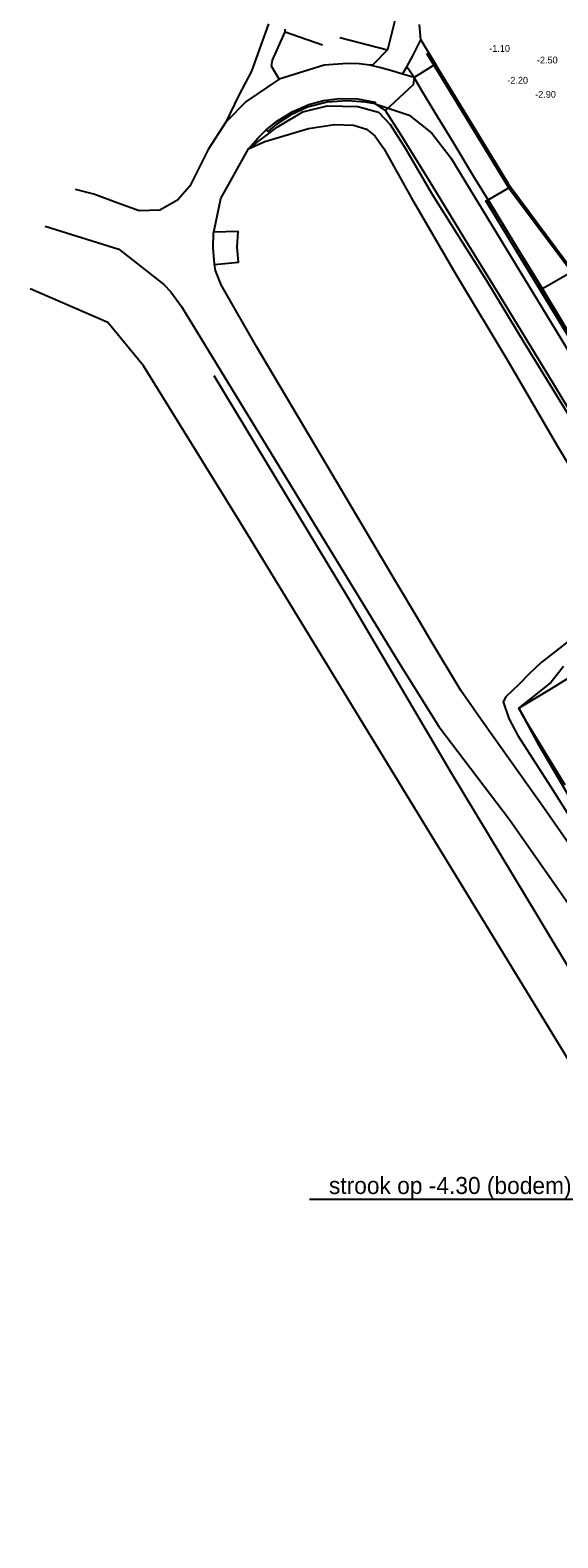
# Model space of a CAD drawing. Header units: metres. Extents: x 66063 to 66441, y 402276 to 402803.
# Tile 2 of 6: x 66074 to 66152, y 402461 to 402683. Entities that reach past the tile are written whole.
import ezdxf
from ezdxf import colors
from ezdxf.entities.mleader import LeaderData, LeaderLine
from ezdxf.math import Vec2, Vec3

# ---------------------------------------------------------------- set-up
doc = ezdxf.new("R2010")
doc.units = ezdxf.units.M
doc.header["$LTSCALE"] = 0.001
doc.header["$MEASUREMENT"] = 0
doc.layers.get('0').update_dxf_attribs({"linetype": 'CONTINUOUS'})
for name, color, linetype in [('607', 7, 'CONTINUOUS'), ('759', 7, 'CONTINUOUS'), ('besthoogte', 253, 'CONTINUOUS'), ('BETONBAND', 1, 'CONTINUOUS'), ('BREEKLIJN', 255, 'CONTINUOUS'), ('HEK_NVV', 255, 'CONTINUOUS'), ('HOOGTELIJN', 154, 'CONTINUOUS'), ('KANT_OPEN_VERHARDING', 1, 'CONTINUOUS'), ('KANT_VERHARDING', 1, 'CONTINUOUS'), ('KRUINLIJN', 1, 'CONTINUOUS'), ('TEENLIJN', 1, 'CONTINUOUS'), ('TUSSENBERM', 1, 'CONTINUOUS')]:
    doc.layers.add(name, color=color, linetype=linetype)
doc.styles.add('haven-dieptecijfers$0$StagCAD', font='StagCAD.ttf')

msp = doc.modelspace()

# ---------------------------------------------------------------- linework, layer by layer
at = {"layer": '607'}
for points in [[(66284.61, 402422.54, 3.78), (66271.71, 402443.67, 3.78), (66259.25, 402464.1, 3.79), (66246.4, 402485.16, 3.79), (66234.2, 402505.12, 3.77), (66224.05, 402521.81, 3.77), (66210.82, 402543.51, 3.77), (66197.82, 402564.86, 3.77), (66183.66, 402588.09, 3.77), (66170.95, 402608.94, 3.78), (66157.68, 402630.7, 3.8), (66145.7, 402650.35, 3.81), (66141.37, 402657.42, 3.81), (66141.64, 402657.61, 3.81)], [(66141.64, 402657.61, 3.81), (66145.93, 402650.57, 3.81), (66157.94, 402630.88, 3.79), (66171.24, 402609.07, 3.78), (66184.11, 402587.94, 3.77), (66184.76, 402586.85, 3.77), (66198.14, 402564.92, 3.78), (66211.1, 402543.64, 3.76), (66223.66, 402523.06, 3.77), (66224.33, 402521.97, 3.77), (66234.49, 402505.25, 3.77), (66246.7, 402485.26, 3.78), (66256.84, 402468.63, 3.79), (66257.51, 402467.56, 3.78), (66259.51, 402464.24, 3.79), (66271.98, 402443.84, 3.79)]]:
    msp.add_polyline3d(points, dxfattribs=at)
at = {"layer": '759'}
msp.add_polyline3d([(66125.05, 402671.76, 3.78), (66123.64, 402671.97, 3.92), (66120.96, 402672.2, 4.1), (66118.02, 402671.97, 4.32), (66115.13, 402671.26, 4.56), (66112.63, 402670.09, 4.77), (66110.49, 402668.69, 4.94), (66109.28, 402667.66, 5.03), (66109.04, 402667.91, 5.04)], dxfattribs=at)
at = {"layer": 'BETONBAND'}
for points in [[(66131.77, 402681.14, 3.39), (66133.92, 402677.57, 3.71), (66134.2, 402677.13, 3.75), (66139.86, 402667.83, 3.7), (66144.64, 402660.01, 3.67), (66144.94, 402659.55, 3.65), (66147.64, 402655.91, 3.37), (66154.17, 402647.14, 2.69), (66156.72, 402642.94, 2.69), (66160.72, 402636.32, 2.69), (66169.16, 402622.4, 2.68), (66177.46, 402608.67, 2.68), (66185.38, 402595.65, 2.67), (66184.55, 402595.02, 2.68), (66184.42, 402594.86, 2.71)], [(66124.67, 402677.44, 3.95), (66124.26, 402677.41, 4.01), (66122.7, 402677.62, 4.13), (66120.99, 402677.7, 4.21), (66117.58, 402677.42, 4.42), (66110.96, 402675.38, 4.84), (66106.11, 402672.08, 5.09), (66103.12, 402669.06, 5.21)], [(66106.41, 402665.13, 5.25), (66107.85, 402666.76, 5.13), (66109.04, 402667.91, 5.04), (66110.68, 402669.23, 4.92), (66112.96, 402670.63, 4.74), (66115.29, 402671.64, 4.56), (66117.47, 402672.23, 4.38), (66119.82, 402672.51, 4.19), (66122.45, 402672.47, 4.01), (66125.08, 402672, 3.8), (66125.05, 402671.76, 3.78)], [(66125.05, 402671.76, 3.78), (66126.56, 402670.73, 3.73), (66128.58, 402667.59, 3.7), (66132.97, 402660.5, 3.65), (66134.03, 402658.76, 3.61), (66138.15, 402652.02, 3.55), (66143.42, 402643.41, 3.4), (66150.39, 402632, 3.4), (66156.56, 402621.82, 3.39)], [(66154.82, 402588.15, 3.55), (66150.94, 402585.75, 3.54), (66146.28, 402582.96, 3.62), (66146.18, 402582.89, 3.62), (66147.26, 402580.94, 3.61), (66152.93, 402571.63, 3.6)]]:
    msp.add_polyline3d(points, dxfattribs=at)
at = {"layer": 'BREEKLIJN'}
for points in [[(66133.92, 402677.57, 3.71), (66130.79, 402675.6, 3.82), (66130.63, 402674.52, 3.83), (66126.52, 402670.72, 0)], [(66130.79, 402675.6, 3.82), (66129.06, 402676.1, 3.73)], [(66141.66, 402657.61, 3.68), (66144.94, 402659.55, 3.65)], [(66154.17, 402647.14, 2.69), (66153.95, 402647.01, 2.7), (66149.68, 402644.54, 2.9)]]:
    msp.add_polyline3d(points, dxfattribs=at)
at = {"layer": 'HEK_NVV'}
msp.add_polyline3d([(66132.61, 402679.2, 3.59), (66144.67, 402659.46, 3.66), (66153.88, 402647.13, 2.71), (66153.95, 402647.01, 2.7), (66154.61, 402645.9, 2.7), (66172.04, 402617.17, 2.7), (66185.08, 402595.6, 2.69), (66185.31, 402595.27, 2.53), (66184.41, 402594.54, 2.71), (66184.54, 402594.31, 2.84), (66185.51, 402592.61, 3.04), (66186.31, 402592.34, 2.68), (66190.21, 402585.94, 2.69), (66198.2, 402572.81, 2.68), (66211.28, 402551.33, 2.69), (66224.39, 402529.87, 2.69), (66237.48, 402508.44, 2.7), (66250.57, 402486.96, 2.69), (66263.67, 402465.47, 2.7), (66276.78, 402443.99, 2.69), (66290.57, 402421.35, 2.69), (66304.38, 402398.71, 2.71), (66317.51, 402377.24, 2.71), (66323.59, 402367.24, 2.71)], dxfattribs=at)
at = {"layer": 'HOOGTELIJN'}
msp.add_polyline3d([(66141.66, 402657.64, 3.67), (66139.69, 402660.87, 3.81), (66136.51, 402666.11, 3.9), (66133.75, 402670.68, 3.92), (66131.85, 402673.77, 3.89), (66130.79, 402675.6, 3.82), (66129.7, 402677.21, 3.69)], dxfattribs=at)
at = {"layer": 'KANT_OPEN_VERHARDING'}
msp.add_polyline3d([(66162, 402623.58, 3.51), (66151.51, 402640.81, 3.54), (66141.34, 402657.47, 3.66), (66141.66, 402657.64, 3.67), (66141.66, 402657.61, 3.68), (66145.67, 402651.08, 3.27), (66149.68, 402644.54, 2.9), (66152.58, 402639.75, 2.8)], dxfattribs=at)
at = {"layer": 'KANT_VERHARDING'}
for points in [[(66128.17, 402684.78, 3.28), (66126.85, 402679.68, 3.72), (66124.67, 402677.44, 3.95)], [(66109.39, 402683.53, 4.24), (66106.87, 402676.54, 4.8), (66105.02, 402673.04, 5.06), (66103.12, 402669.06, 5.21)], [(66110.96, 402675.38, 4.84), (66109.79, 402677.3, 4.66), (66109.95, 402678.15, 4.58), (66111.82, 402682.34, 4.18), (66117.3, 402680.43, 4.32)], [(66111.82, 402682.34, 4.18), (66111.81, 402682.73, 4.16)], [(66129.06, 402676.1, 3.73), (66129.7, 402677.21, 3.69), (66130.61, 402678.81, 3.62), (66131.77, 402681.14, 3.39), (66131.58, 402683.4, 3.3)], [(66119.87, 402681.49, 4.13), (66126.85, 402679.68, 3.72)], [(66129.06, 402676.1, 3.73), (66127.51, 402676.6, 3.85), (66125.9, 402677.06, 3.92), (66124.26, 402677.41, 4.01)], [(66125.05, 402671.76, 3.78), (66130.05, 402670.09, 3.45), (66133.39, 402667.45, 3.16), (66136.18, 402663.8, 2.87), (66152.34, 402637.26, 2.65), (66161.64, 402621.74, 2.65), (66172.59, 402603.54, 2.58)], [(66103.12, 402669.06, 5.21), (66100.52, 402665.01, 5.41), (66097.81, 402659.63, 5.48), (66095.97, 402657.59, 5.56), (66093.4, 402656.11, 5.57), (66090.37, 402656.03, 5.58), (66087.36, 402657.08, 5.52), (66083.69, 402658.47, 5.43), (66080.98, 402659.16, 5.37)], [(66160.38, 402553.03, 4.31), (66150.22, 402567.76, 4.79), (66140.93, 402580.8, 5.22), (66137.65, 402585.49, 5.21), (66133.27, 402592.76, 5.24), (66131.46, 402595.82, 5.2), (66128.22, 402601.33, 5.24), (66117.96, 402618.62, 5.35), (66107.66, 402635.99, 5.52), (66102.41, 402645.12, 5.57), (66101.6, 402647.26, 5.57), (66101.42, 402648.14, 5.58), (66101.42, 402648.16, 5.56), (66101.24, 402650.6, 5.49), (66101.28, 402652.7, 5.47), (66101.32, 402652.86, 5.46), (66102.35, 402657.83, 5.42), (66106.41, 402665.13, 5.25)], [(66076.54, 402653.77, 5.1), (66087.35, 402650.36, 5.44), (66093.99, 402645.2, 5.58), (66095.02, 402644.12, 5.58), (66096.59, 402641.94, 5.57), (66128.56, 402589.61, 5.22), (66134.44, 402580.21, 5.14), (66144.8, 402566.54, 4.86), (66173.59, 402525.4, 3.6), (66174.9, 402523.17, 3.68)], [(66101.42, 402648.14, 5.58), (66104.98, 402648.46, 5.51), (66104.77, 402650.67, 5.46), (66104.92, 402652.97, 5.45), (66101.32, 402652.86, 5.46)]]:
    msp.add_polyline3d(points, dxfattribs=at)
at = {"layer": 'KRUINLIJN'}
for points in [[(66106.41, 402665.13, 5.25), (66108.84, 402666.2, 5.09), (66115.25, 402668.14, 5.07), (66119.1, 402668.7, 4.93), (66121.86, 402668.62, 4.96), (66123.79, 402668, 4.97), (66125.01, 402667.02, 4.93), (66126.32, 402665.16, 4.94), (66130.36, 402657.96, 4.96), (66136.97, 402646.6, 4.97), (66144.59, 402633.94, 5), (66151.85, 402621.42, 5.12), (66158.94, 402609.71, 5.2)], [(66101.33, 402631.83, 5.59), (66121.12, 402599.02, 5.3), (66136.22, 402573.4, 5.01), (66148.97, 402552.29, 5.05), (66171.27, 402515.15, 5.03), (66198.34, 402470.91, 4.94), (66226.04, 402425.53, 4.95), (66244.76, 402394.97, 4.91)], [(66155.87, 402594.6, 5.16), (66149.49, 402589.59, 5.01), (66147.71, 402587.92, 5.03), (66146.24, 402586.42, 5.17), (66144.28, 402584.58, 5.16), (66143.89, 402583.82, 5.18), (66144.7, 402581.37, 5.15), (66146.02, 402578.87, 5.04), (66150.91, 402571.32, 4.82), (66155.95, 402563.36, 4.51)], [(66155.09, 402567.29, 3.64), (66149.19, 402577.39, 3.63), (66147.26, 402580.94, 3.61), (66146.18, 402582.89, 3.62), (66148.48, 402584.72, 3.62), (66150.74, 402586.5, 3.59), (66152.77, 402589.07, 3.67)]]:
    msp.add_polyline3d(points, dxfattribs=at)
at = {"layer": 'TEENLIJN'}
msp.add_polyline3d([(66249.28, 402374.87, 3.77), (66235.94, 402396.35, 1.25), (66210.26, 402439.03, 1.39), (66184.57, 402480.89, 1.33), (66157.84, 402524.04, 1.23), (66131.38, 402567.38, 1.26), (66105.13, 402610.39, 1.11), (66090.99, 402633.22, 1.53), (66085.76, 402639.62, 1.6), (66074.32, 402644.53, 1.15)], dxfattribs=at)
at = {"layer": 'TUSSENBERM'}
msp.add_polyline3d([(66106.41, 402665.13, 5.25), (66110.65, 402668.34, 4.94), (66114.4, 402670.55, 4.61), (66118.02, 402671.46, 4.36), (66122.49, 402671.34, 3.99), (66125.55, 402670.51, 3.81), (66127.25, 402668.71, 3.75), (66129.4, 402665.32, 3.69), (66133.51, 402658.36, 3.65), (66137.89, 402651.34, 3.58), (66141.43, 402645.75, 3.42), (66146.93, 402636.72, 3.42), (66154.2, 402624.92, 3.4), (66160.75, 402614.26, 3.43), (66165.07, 402606.93, 3.42), (66167.06, 402603.66, 3.44)], dxfattribs=at)

# ---------------------------------------------------------------- texts
at = {"layer": 'besthoogte', "style": 'haven-dieptecijfers$0$StagCAD'}
for s, p in [('-1.10', (66141.83, 402679.39)), ('-2.50', (66148.85, 402677.69)), ('-2.20', (66144.49, 402674.71)), ('-2.90', (66148.59, 402672.64))]:
    msp.add_text(s, height=1, dxfattribs=at).set_placement(p)

# ---------------------------------------------------------------- leaders
ml = msp.add_multileader_mtext('Standard')
ml.set_content('strook op -4.30 (bodem)', color=256)
ml.set_leader_properties()
ml.build(insert=Vec2(0, 0))
ml.multileader.update_dxf_attribs({"text_right_attachment_type": 6, "dogleg_length": 0.36, "arrow_head_size": 0.18})
ctx = ml.context
ctx.base_point, ctx.char_height, ctx.arrow_head_size, ctx.landing_gap_size, ctx.plane_origin = Vec3(66100.93, 402512.31), 2.5, 0.18, 0.09, Vec3(66210.23, 402574.52)
ctx.right_attachment, ctx.text_align_type = 6, 2
notes = []
notes.append((ctx, [(0, (1, 1, 0), (66154.39, 402510.64), (-1, 0), 0.36, [(0, [(66210.23, 402574.52)], 0, [])])]))
ctx.mtext.insert, ctx.mtext.alignment, ctx.mtext.flow_direction = Vec3(66153.94, 402513.97), 3, 5
for ctx, leaders in notes:
    for number, flags, end, landing, length, lines in leaders:
        leader = LeaderData()
        leader.index, (leader.has_last_leader_line, leader.has_dogleg_vector, leader.attachment_direction) = number, flags
        leader.last_leader_point, leader.dogleg_vector, leader.dogleg_length = Vec3(end), Vec3(landing), length
        for number, points, colour, breaks in lines:
            line = LeaderLine()
            line.index, line.vertices, line.color, line.breaks = number, Vec3.list(points), colors.encode_raw_color(colour), breaks
            leader.lines.append(line)
        ctx.leaders.append(leader)

doc.saveas('drawing.dxf')
